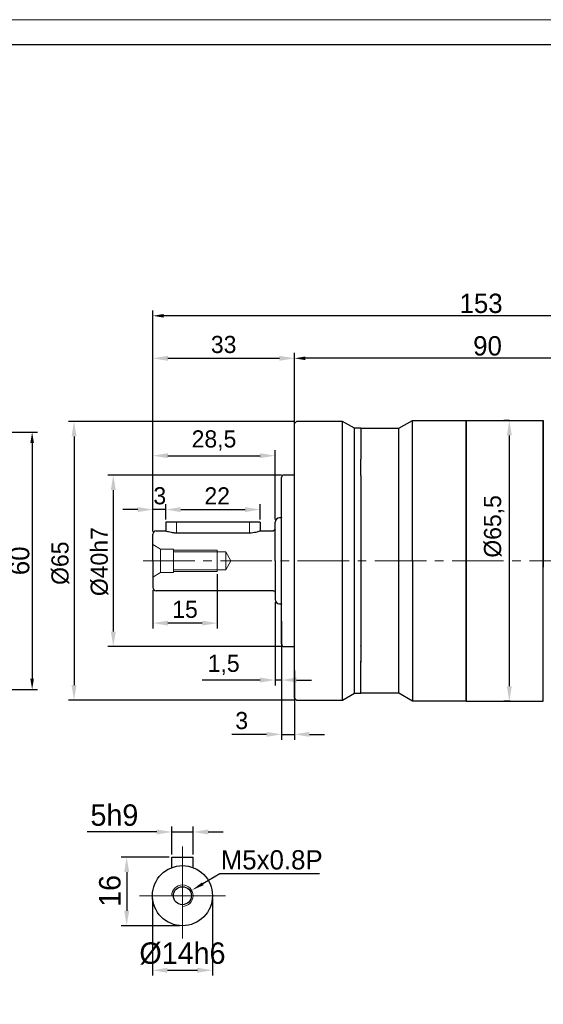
# Model space of a CAD drawing. Header units: millimetres. Extents: x 821 to 1414, y 1003 to 1351.
# Tile 5 of 8: x 968 to 1090, y 1121 to 1351. Entities that reach past the tile are written whole.
import ezdxf

# ---------------------------------------------------------------- set-up
doc = ezdxf.new("R2010")
doc.units = ezdxf.units.MM
doc.header["$PDSIZE"] = -5
for name, pattern in [('ACAD_ISO10W100', [18, 12, -3, 0, -3]), ('JIS_02_2.0', [3, 2, -1]), ('点画线', [18, 12, -2, 2, -2])]:
    doc.linetypes.add(name, pattern=pattern)
doc.layers.get('0').update_dxf_attribs({"lineweight": 18})
doc.layers.get('Defpoints').update_dxf_attribs({"lineweight": 18})
for name, color, linetype, lineweight in [('7中心线层', 7, '点画线', 18), ('中心线', 7, 'JIS_02_2.0', 13), ('中心线层', 7, 'ACAD_ISO10W100', 20), ('图框_外框线', 7, 'Continuous', 18), ('尺寸线层', 3, 'Continuous', 18), ('粗实线', 7, 'Continuous', 50), ('细实线', 7, 'Continuous', 18)]:
    doc.layers.add(name, color=color, linetype=linetype, lineweight=lineweight)
doc.styles.add('工程字', font='txt')
doc.dimstyles.new('DIMSTYLE_17', dxfattribs={"dimtxt": 8, "dimasz": 12, "dimexe": 0.18, "dimexo": 0.0625, "dimgap": 0.09, "dimtad": 1, "dimtih": 1, "dimtoh": 1, "dimdec": 3, "dimdsep": 46, "dimtxsty": 'Standard', "dimblk": '_CAXARROW', "dimcen": 0.09, "dimdle": 24, "dimadec": 0, "dimazin": 0, "dimtfac": 0.7, "dimtdec": 3, "dimtofl": 0, "dimtmove": 0, "dimatfit": 3, "dimfxl": 1, "dimtolj": 1, "dimarcsym": 0})
doc.dimstyles.new('ISO-25', dxfattribs={"dimtxt": 4.5, "dimasz": 1, "dimexe": 1.25, "dimexo": 0.625, "dimtad": 1, "dimtxsty": '工程字', "dimcen": 2.5, "dimdle": 2, "dimadec": 0, "dimazin": 0, "dimtfac": 1, "dimtmove": 0, "dimatfit": 3, "dimfxl": 1, "dimarcsym": 0})
doc.dimstyles.new('副本 ISO-25', dxfattribs={"dimtxt": 4.5, "dimasz": 2.5, "dimexe": 1.25, "dimexo": 0.625, "dimtad": 1, "dimtxsty": '工程字', "dimcen": 2.5, "dimdle": 5, "dimadec": 0, "dimazin": 0, "dimtfac": 1, "dimtmove": 0, "dimatfit": 3, "dimfxl": 1, "dimtolj": 1, "dimarcsym": 0})

# ---------------------------------------------------------------- blocks, each defined once
blk = doc.blocks.new('*D71')
at = {"layer": 'Defpoints', "color": 0}
for p in [(1032.11, 1271.69), (1032.11, 1255.16), (1122.11, 1224.46)]:
    blk.add_point(p, dxfattribs=at)
at = {"layer": '尺寸线层', "color": 0, "lineweight": -2}
for p, q in [((1032.11, 1255.79), (1032.11, 1272.94)), ((1122.11, 1225.09), (1122.11, 1272.94)), ((1119.61, 1271.69), (1034.61, 1271.69))]:
    blk.add_line(p, q, dxfattribs=at)
at = {"layer": '尺寸线层', "color": 0}
for points in [[(1034.61, 1272.11), (1034.61, 1271.28), (1032.11, 1271.69)], [(1119.61, 1271.28), (1119.61, 1272.11), (1122.11, 1271.69)]]:
    blk.add_solid(points, dxfattribs=at)
at = {"layer": '尺寸线层', "color": 0, "insert": (1077.11, 1274.57), "char_height": 4.5, "attachment_point": 5, "style": '工程字'}
blk.add_mtext('\\A1;90', dxfattribs=at)
blk = doc.blocks.new('*D72')
at = {"layer": 'Defpoints', "color": 0}
for p in [(999.11, 1281.61), (999.11, 1230.66), (1152.11, 1203.94)]:
    blk.add_point(p, dxfattribs=at)
at = {"layer": '尺寸线层', "color": 0, "lineweight": -2}
for p, q in [((999.11, 1231.29), (999.11, 1282.86)), ((1149.61, 1281.61), (1001.61, 1281.61)), ((1152.11, 1204.56), (1152.11, 1282.86))]:
    blk.add_line(p, q, dxfattribs=at)
at = {"layer": '尺寸线层', "color": 0}
for points in [[(1001.61, 1282.02), (1001.61, 1281.19), (999.11, 1281.61)], [(1149.61, 1281.19), (1149.61, 1282.02), (1152.11, 1281.61)]]:
    blk.add_solid(points, dxfattribs=at)
at = {"layer": '尺寸线层', "color": 0, "insert": (1075.61, 1284.48), "char_height": 4.5, "attachment_point": 5, "style": '工程字'}
blk.add_mtext('\\A1;153', dxfattribs=at)
blk = doc.blocks.new('*D81')
at = {"layer": 'Defpoints', "color": 0}
for p in [(945.6, 1254.46), (945.6, 1194.46), (970.98, 1194.46)]:
    blk.add_point(p, dxfattribs=at)
at = {"layer": '尺寸线层', "color": 0, "lineweight": -2}
for p, q in [((946.22, 1254.46), (972.23, 1254.46)), ((970.98, 1251.96), (970.98, 1196.96)), ((946.22, 1194.46), (972.23, 1194.46))]:
    blk.add_line(p, q, dxfattribs=at)
at = {"layer": '尺寸线层', "color": 0}
for points in [[(971.39, 1251.96), (970.56, 1251.96), (970.98, 1254.46)], [(970.56, 1196.96), (971.39, 1196.96), (970.98, 1194.46)]]:
    blk.add_solid(points, dxfattribs=at)
at = {"layer": '尺寸线层', "color": 0, "insert": (968.1, 1224.46), "char_height": 4.5, "attachment_point": 5, "rotation": 90, "style": '工程字'}
blk.add_mtext('\\A1;60', dxfattribs=at)
blk = doc.blocks.new('*D82')
at = {"layer": 'Defpoints', "color": 0}
for p in [(1032.11, 1271.69), (1032.11, 1262.14), (999.11, 1239.14)]:
    blk.add_point(p, dxfattribs=at)
at = {"layer": '尺寸线层', "color": 0, "linetype": 'ByBlock', "lineweight": -2}
for p, q in [((999.11, 1239.77), (999.11, 1272.94)), ((1032.11, 1262.77), (1032.11, 1272.94)), ((1002.61, 1271.69), (1028.61, 1271.69))]:
    blk.add_line(p, q, dxfattribs=at)
at = {"layer": '尺寸线层', "color": 0}
for points in [[(1002.61, 1272.28), (1002.61, 1271.11), (999.11, 1271.69)], [(1028.61, 1271.11), (1028.61, 1272.28), (1032.11, 1271.69)]]:
    blk.add_solid(points, dxfattribs=at)
at = {"layer": '尺寸线层', "color": 0, "insert": (1015.61, 1274.89), "char_height": 4, "attachment_point": 5, "style": '工程字'}
blk.add_mtext('33', dxfattribs=at)
blk = doc.blocks.new('*D83')
at = {"layer": 'Defpoints', "color": 0}
for p in [(1082.81, 1257.21), (1082.19, 1191.71), (1082.99, 1191.71)]:
    blk.add_point(p, dxfattribs=at)
at = {"layer": '尺寸线层', "color": 0, "linetype": 'ByBlock', "lineweight": -2}
for p, q in [((1082.19, 1257.21), (1080.94, 1257.21)), ((1082.19, 1253.71), (1082.19, 1195.21)), ((1082.37, 1191.71), (1080.94, 1191.71))]:
    blk.add_line(p, q, dxfattribs=at)
at = {"layer": '尺寸线层', "color": 0}
for points in [[(1082.77, 1253.71), (1081.61, 1253.71), (1082.19, 1257.21)], [(1081.61, 1195.21), (1082.77, 1195.21), (1082.19, 1191.71)]]:
    blk.add_solid(points, dxfattribs=at)
at = {"layer": '尺寸线层', "color": 0, "insert": (1078.65, 1232.48), "char_height": 4, "attachment_point": 5, "rotation": 90, "style": '工程字'}
blk.add_mtext('%%C65,5', dxfattribs=at)
blk = doc.blocks.new('*D84')
at = {"layer": 'Defpoints', "color": 0}
for p in [(1008.51, 1161.22), (1003.51, 1155.36), (1008.51, 1155.36)]:
    blk.add_point(p, dxfattribs=at)
at = {"layer": '尺寸线层', "color": 0, "linetype": 'ByBlock', "lineweight": -2}
for p, q in [((1003.51, 1155.99), (1003.51, 1162.47)), ((1008.51, 1155.99), (1008.51, 1162.47)), ((1000.01, 1161.22), (983.79, 1161.22)), ((1003.51, 1161.22), (1008.51, 1161.22)), ((1012.01, 1161.22), (1015.51, 1161.22))]:
    blk.add_line(p, q, dxfattribs=at)
at = {"layer": '尺寸线层', "color": 0}
for points in [[(1000.01, 1160.64), (1000.01, 1161.81), (1003.51, 1161.22)], [(1012.01, 1161.81), (1012.01, 1160.64), (1008.51, 1161.22)]]:
    blk.add_solid(points, dxfattribs=at)
at = {"layer": '尺寸线层', "color": 0, "insert": (990.15, 1165.12), "char_height": 5, "attachment_point": 5, "style": '工程字'}
blk.add_mtext('5h9', dxfattribs=at)
blk = doc.blocks.new('*D85')
at = {"layer": 'Defpoints', "color": 0}
for p in [(1003.51, 1155.36), (993.01, 1139.36), (1006.01, 1139.36)]:
    blk.add_point(p, dxfattribs=at)
at = {"layer": '尺寸线层', "color": 0, "linetype": 'ByBlock', "lineweight": -2}
for p, q in [((1002.88, 1155.36), (991.76, 1155.36)), ((993.01, 1151.86), (993.01, 1142.86)), ((1005.38, 1139.36), (991.76, 1139.36))]:
    blk.add_line(p, q, dxfattribs=at)
at = {"layer": '尺寸线层', "color": 0}
for points in [[(993.6, 1151.86), (992.43, 1151.86), (993.01, 1155.36)], [(992.43, 1142.86), (993.6, 1142.86), (993.01, 1139.36)]]:
    blk.add_solid(points, dxfattribs=at)
at = {"layer": '尺寸线层', "color": 0, "insert": (989.11, 1147.47), "char_height": 5, "attachment_point": 5, "rotation": 90, "style": '工程字'}
blk.add_mtext('16', dxfattribs=at)
blk = doc.blocks.new('*D86')
at = {"layer": 'Defpoints', "color": 0}
for p in [(999.01, 1146.36), (1013.01, 1146.36), (1013.01, 1128.97)]:
    blk.add_point(p, dxfattribs=at)
at = {"layer": '尺寸线层', "color": 0, "linetype": 'ByBlock', "lineweight": -2}
for p, q in [((999.01, 1145.74), (999.01, 1127.72)), ((1013.01, 1145.74), (1013.01, 1127.72)), ((1002.51, 1128.97), (1009.51, 1128.97))]:
    blk.add_line(p, q, dxfattribs=at)
at = {"layer": '尺寸线层', "color": 0}
for points in [[(1002.51, 1129.55), (1002.51, 1128.39), (999.01, 1128.97)], [(1009.51, 1128.39), (1009.51, 1129.55), (1013.01, 1128.97)]]:
    blk.add_solid(points, dxfattribs=at)
at = {"layer": '尺寸线层', "color": 0, "insert": (1006.01, 1132.87), "char_height": 5, "attachment_point": 5, "style": '工程字'}
blk.add_mtext('%%C14h6', dxfattribs=at)
blk = doc.blocks.new('_CAXARROW')
blk.add_hatch(color=0).paths.add_polyline_path([(0, 0), (-1, 0.125), (-1, -0.125)], flags=0)
blk = doc.blocks.new('*D87')
at = {"layer": 'Defpoints', "color": 0}
for p in [(1008.16, 1147.62), (1003.85, 1145.1)]:
    blk.add_point(p, dxfattribs=at)
at = {"layer": '尺寸线层', "color": 0, "linetype": 'Continuous', "lineweight": -2}
for p, q in [((1014.7, 1151.44), (1010.75, 1149.14)), ((1037.92, 1151.44), (1014.7, 1151.44)), ((1005.92, 1146.36), (1006.1, 1146.36)), ((1006.01, 1146.27), (1006.01, 1146.45))]:
    blk.add_line(p, q, dxfattribs=at)
at = {"layer": '尺寸线层', "color": 0, "lineweight": -2, "xscale": 3, "yscale": 3, "zscale": 3, "rotation": 210.3010392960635}
blk.add_blockref('_CAXARROW', (1008.16, 1147.62), dxfattribs=at)
at = {"layer": '尺寸线层', "color": 0, "insert": (1026.81, 1154.69), "char_height": 4.5, "attachment_point": 5, "style": '工程字'}
blk.add_mtext('\\A1;M5x0.8P', dxfattribs=at)
blk = doc.blocks.new('_FILLED')
at = {"linetype": 'ByBlock'}
blk.add_hatch(color=0, dxfattribs=at).paths.add_polyline_path([(0, 0), (-1, 0.133), (-1, -0.133)], flags=0)
blk = doc.blocks.new('*D90')
at = {"layer": 'Defpoints', "color": 0}
for p in [(1029.71, 1244.46), (989.89, 1204.46), (1029.71, 1204.46)]:
    blk.add_point(p, dxfattribs=at)
at = {"layer": '尺寸线层', "color": 0, "linetype": 'ByBlock', "lineweight": -2}
for p, q in [((1029.08, 1244.46), (988.64, 1244.46)), ((989.89, 1240.96), (989.89, 1207.96)), ((1029.08, 1204.46), (988.64, 1204.46))]:
    blk.add_line(p, q, dxfattribs=at)
at = {"layer": '尺寸线层', "color": 0}
for points in [[(990.48, 1240.96), (989.31, 1240.96), (989.89, 1244.46)], [(989.31, 1207.96), (990.48, 1207.96), (989.89, 1204.46)]]:
    blk.add_solid(points, dxfattribs=at)
at = {"layer": '尺寸线层', "color": 0, "insert": (986.69, 1224.26), "char_height": 4, "attachment_point": 5, "rotation": 90, "style": '工程字'}
blk.add_mtext('%%C40h7', dxfattribs=at)
blk = doc.blocks.new('*D91')
at = {"layer": 'Defpoints', "color": 0}
for p in [(999.11, 1236.41), (1002.11, 1233.46), (999.11, 1230.66)]:
    blk.add_point(p, dxfattribs=at)
at = {"layer": '尺寸线层', "color": 0, "linetype": 'ByBlock', "lineweight": -2}
for p, q in [((995.61, 1236.41), (992.11, 1236.41)), ((999.11, 1231.29), (999.11, 1237.66)), ((1002.11, 1236.41), (999.11, 1236.41)), ((1002.11, 1234.09), (1002.11, 1237.66)), ((1005.61, 1236.41), (1009.11, 1236.41))]:
    blk.add_line(p, q, dxfattribs=at)
at = {"layer": '尺寸线层', "color": 0}
for points in [[(995.61, 1235.83), (995.61, 1236.99), (999.11, 1236.41)], [(1005.61, 1236.99), (1005.61, 1235.83), (1002.11, 1236.41)]]:
    blk.add_solid(points, dxfattribs=at)
at = {"layer": '尺寸线层', "color": 0, "insert": (1000.73, 1239.61), "char_height": 4, "attachment_point": 5, "style": '工程字'}
blk.add_mtext('3', dxfattribs=at)
blk = doc.blocks.new('*D92')
at = {"layer": 'Defpoints', "color": 0}
for p in [(1024.11, 1236.41), (1002.11, 1233.46), (1024.11, 1233.46)]:
    blk.add_point(p, dxfattribs=at)
at = {"layer": '尺寸线层', "color": 0, "linetype": 'ByBlock', "lineweight": -2}
for p, q in [((1002.11, 1234.09), (1002.11, 1237.66)), ((1005.61, 1236.41), (1020.61, 1236.41)), ((1024.11, 1234.09), (1024.11, 1237.66))]:
    blk.add_line(p, q, dxfattribs=at)
at = {"layer": '尺寸线层', "color": 0}
for points in [[(1005.61, 1236.99), (1005.61, 1235.82), (1002.11, 1236.41)], [(1020.61, 1235.82), (1020.61, 1236.99), (1024.11, 1236.41)]]:
    blk.add_solid(points, dxfattribs=at)
at = {"layer": '尺寸线层', "color": 0, "insert": (1014.11, 1239.61), "char_height": 4, "attachment_point": 5, "style": '工程字'}
blk.add_mtext('22', dxfattribs=at)
blk = doc.blocks.new('*D93')
at = {"layer": 'Defpoints', "color": 0}
for p in [(1027.61, 1215.46), (1029.11, 1211.04), (1027.61, 1196.65)]:
    blk.add_point(p, dxfattribs=at)
at = {"layer": '尺寸线层', "color": 0, "linetype": 'ByBlock', "lineweight": -2}
for p, q in [((1027.61, 1214.84), (1027.61, 1195.4)), ((1029.11, 1210.41), (1029.11, 1195.4)), ((1024.11, 1196.65), (1010.63, 1196.65)), ((1029.11, 1196.65), (1027.61, 1196.65)), ((1032.61, 1196.65), (1036.11, 1196.65))]:
    blk.add_line(p, q, dxfattribs=at)
at = {"layer": '尺寸线层', "color": 0}
for points in [[(1024.11, 1196.07), (1024.11, 1197.24), (1027.61, 1196.65)], [(1032.61, 1197.24), (1032.61, 1196.07), (1029.11, 1196.65)]]:
    blk.add_solid(points, dxfattribs=at)
at = {"layer": '尺寸线层', "color": 0, "insert": (1015.62, 1200.19), "char_height": 4, "attachment_point": 5, "style": '工程字'}
blk.add_mtext('1,5', dxfattribs=at)
blk = doc.blocks.new('*D94')
at = {"layer": 'Defpoints', "color": 0}
for p in [(1029.11, 1201.67), (1032.11, 1199.46), (1032.11, 1183.98)]:
    blk.add_point(p, dxfattribs=at)
at = {"layer": '尺寸线层', "color": 0, "linetype": 'ByBlock', "lineweight": -2}
for p, q in [((1029.11, 1201.05), (1029.11, 1182.73)), ((1032.11, 1198.84), (1032.11, 1182.73)), ((1025.61, 1183.98), (1017.54, 1183.98)), ((1029.11, 1183.98), (1032.11, 1183.98)), ((1035.61, 1183.98), (1039.11, 1183.98))]:
    blk.add_line(p, q, dxfattribs=at)
at = {"layer": '尺寸线层', "color": 0}
for points in [[(1025.61, 1183.4), (1025.61, 1184.56), (1029.11, 1183.98)], [(1035.61, 1184.56), (1035.61, 1183.4), (1032.11, 1183.98)]]:
    blk.add_solid(points, dxfattribs=at)
at = {"layer": '尺寸线层', "color": 0, "insert": (1019.82, 1187.18), "char_height": 4, "attachment_point": 5, "style": '工程字'}
blk.add_mtext('3', dxfattribs=at)
blk = doc.blocks.new('*D95')
at = {"layer": 'Defpoints', "color": 0}
for p in [(1014.11, 1221.96), (999.11, 1218.26), (999.11, 1209.93)]:
    blk.add_point(p, dxfattribs=at)
at = {"layer": '尺寸线层', "color": 0, "linetype": 'ByBlock', "lineweight": -2}
for p, q in [((1014.11, 1221.34), (1014.11, 1208.68)), ((999.11, 1217.64), (999.11, 1208.68)), ((1010.61, 1209.93), (1002.61, 1209.93))]:
    blk.add_line(p, q, dxfattribs=at)
at = {"layer": '尺寸线层', "color": 0}
for points in [[(1002.61, 1210.51), (1002.61, 1209.35), (999.11, 1209.93)], [(1010.61, 1209.35), (1010.61, 1210.51), (1014.11, 1209.93)]]:
    blk.add_solid(points, dxfattribs=at)
at = {"layer": '尺寸线层', "color": 0, "insert": (1006.61, 1213.13), "char_height": 4, "attachment_point": 5, "style": '工程字'}
blk.add_mtext('15', dxfattribs=at)
blk = doc.blocks.new('*D96')
at = {"layer": 'Defpoints', "color": 0}
for p in [(1027.61, 1248.98), (1027.61, 1233.46), (999.11, 1230.66)]:
    blk.add_point(p, dxfattribs=at)
at = {"layer": '尺寸线层', "color": 0, "linetype": 'ByBlock', "lineweight": -2}
for p, q in [((999.11, 1231.29), (999.11, 1250.23)), ((1027.61, 1234.09), (1027.61, 1250.23)), ((1002.61, 1248.98), (1024.11, 1248.98))]:
    blk.add_line(p, q, dxfattribs=at)
at = {"layer": '尺寸线层', "color": 0}
for points in [[(1002.61, 1249.56), (1002.61, 1248.4), (999.11, 1248.98)], [(1024.11, 1248.4), (1024.11, 1249.56), (1027.61, 1248.98)]]:
    blk.add_solid(points, dxfattribs=at)
at = {"layer": '尺寸线层', "color": 0, "insert": (1013.36, 1252.52), "char_height": 4, "attachment_point": 5, "style": '工程字'}
blk.add_mtext('28,5', dxfattribs=at)
blk = doc.blocks.new('*D97')
at = {"layer": 'Defpoints', "color": 0}
for p in [(1032.61, 1256.96), (980.74, 1191.96), (1032.61, 1191.96)]:
    blk.add_point(p, dxfattribs=at)
at = {"layer": '尺寸线层', "color": 0, "linetype": 'ByBlock', "lineweight": -2}
for p, q in [((1031.98, 1256.96), (979.49, 1256.96)), ((980.74, 1253.46), (980.74, 1195.46)), ((1031.98, 1191.96), (979.49, 1191.96))]:
    blk.add_line(p, q, dxfattribs=at)
at = {"layer": '尺寸线层', "color": 0}
for points in [[(981.33, 1253.46), (980.16, 1253.46), (980.74, 1256.96)], [(980.16, 1195.46), (981.33, 1195.46), (980.74, 1191.96)]]:
    blk.add_solid(points, dxfattribs=at)
at = {"layer": '尺寸线层', "color": 0, "insert": (977.54, 1223.9), "char_height": 4, "attachment_point": 5, "rotation": 90, "style": '工程字'}
blk.add_mtext('%%C65', dxfattribs=at)

msp = doc.modelspace()

# ---------------------------------------------------------------- linework, layer by layer
for p, q in [((1047.7556, 1255.3643), (1047.6056, 1255.2143)), ((1047.6056, 1224.4643), (1047.6056, 1255.3643)), ((1029.0765, 1224.4643), (1029.1056, 1224.4643)), ((1047.6056, 1193.5643), (1047.6056, 1224.4643)), ((1047.6056, 1193.7143), (1047.7556, 1193.5643))]:
    msp.add_line(p, q)
at = {"layer": '7中心线层'}
msp.add_line((996.8568, 1224.4643), (1122.1056, 1224.4643), dxfattribs=at)
at = {"layer": '中心线', "color": 0, "linetype": 'ByBlock'}
for p, q in [((1004.6056, 1233.4643), (1004.6056, 1231.0026)), ((1021.6056, 1233.4643), (1021.6056, 1231.0026)), ((999.1056, 1228.2536), (1000.9056, 1227.2143)), ((1000.9056, 1227.2143), (1003.9056, 1227.2143)), ((1000.9056, 1227.2143), (1000.9056, 1221.7143)), ((1003.9056, 1227.2143), (1003.9056, 1221.7143)), ((1003.9056, 1226.9643), (1014.1056, 1226.9643)), ((1003.9056, 1226.5643), (1016.1056, 1226.5643)), ((1014.1056, 1226.9643), (1014.1056, 1221.9643)), ((1016.1056, 1226.5643), (1017.318, 1224.4643)), ((1016.1056, 1226.5643), (1016.1056, 1222.3643)), ((1016.1056, 1222.3643), (1017.318, 1224.4643)), ((999.1056, 1220.6751), (1000.9056, 1221.7143)), ((1000.9056, 1221.7143), (1003.9056, 1221.7143)), ((1003.9056, 1222.3643), (1016.1056, 1222.3643)), ((1003.9056, 1221.9643), (1014.1056, 1221.9643))]:
    msp.add_line(p, q, dxfattribs=at)
at = {"layer": '中心线层', "color": 0, "linetype": 'ByBlock'}
for p, q in [((1006.006, 1136.3616), (1006.006, 1157.8616)), ((996.006, 1146.3616), (1016.006, 1146.3616))]:
    msp.add_line(p, q, dxfattribs=at)
at = {"layer": '图框_外框线', "color": 3}
msp.add_lwpolyline([(821.3881, 1002.5151), (1313.7222, 1002.5151), (1313.7222, 1350.6657), (821.3881, 1350.6657)], close=True, dxfattribs=at)
at = {"layer": '图框_外框线', "color": 3, "lineweight": 25}
msp.add_lwpolyline([(850.6937, 1008.3762), (1307.8611, 1008.3762), (1307.8611, 1344.8046), (850.6937, 1344.8046)], close=True, dxfattribs=at)
at = {"layer": '粗实线', "color": 0, "lineweight": 30}
for p, q in [((1032.6056, 1256.9643), (1032.1056, 1256.4643)), ((1032.1056, 1192.4643), (1032.1056, 1256.4643)), ((1043.3343, 1256.9643), (1032.6056, 1256.9643)), ((1046.1056, 1255.3643), (1043.3343, 1256.9643)), ((1043.3343, 1191.9643), (1043.3343, 1256.9643)), ((1056.4013, 1255.3643), (1059.6056, 1257.2143)), ((1059.6056, 1257.2143), (1071.9556, 1257.2143)), ((1059.6056, 1224.4643), (1059.6056, 1257.2143)), ((1071.9556, 1257.2143), (1072.1056, 1257.0643)), ((1072.1056, 1191.7143), (1072.1056, 1257.2143)), ((1072.1056, 1224.4643), (1072.1056, 1257.0643)), ((1047.6056, 1255.3643), (1046.1056, 1255.3643)), ((1046.1056, 1193.5643), (1046.1056, 1255.3643)), ((1047.6056, 1255.2143), (1047.7556, 1255.3643)), ((1047.6056, 1255.3643), (1047.6056, 1248.1308)), ((1047.7556, 1255.3643), (1056.4013, 1255.3643)), ((1056.4013, 1224.4643), (1056.4013, 1255.3643)), ((1047.6056, 1244.3325), (1047.6056, 1248.1316)), ((1047.6056, 1247.8821), (1047.6056, 1248.1308)), ((1029.1056, 1205.0643), (1029.1056, 1243.8643)), ((1032.1056, 1244.4643), (1029.7056, 1244.4643)), ((1047.6056, 1244.3316), (1047.6056, 1244.3935)), ((1047.6056, 1244.3316), (1047.6056, 1224.4643)), ((1004.6056, 1233.4643), (1002.1056, 1233.4643)), ((1002.1056, 1233.4643), (1002.1056, 1231.4643)), ((1021.6056, 1233.4643), (1004.6056, 1233.4643)), ((1024.1056, 1233.4643), (1021.6056, 1233.4643)), ((1024.1056, 1233.4643), (1024.1056, 1231.4643)), ((1027.6056, 1224.4643), (1027.6056, 1233.4643)), ((1029.0767, 1234.4643), (1028.6056, 1234.4643)), ((1029.1056, 1234.571), (1029.0765, 1234.4643)), ((999.9056, 1231.4643), (1002.1056, 1231.4643)), ((1004.6056, 1231.0027), (1021.6056, 1231.0027)), ((1024.1056, 1231.4643), (1027.2056, 1231.4643)), ((999.1056, 1224.4643), (999.1056, 1230.6643)), ((999.1056, 1224.4643), (999.1056, 1218.2643)), ((1027.6056, 1224.4643), (1027.6056, 1215.4643)), ((1047.6056, 1224.4643), (1047.6056, 1204.5971)), ((1056.4013, 1193.5643), (1056.4013, 1224.4643)), ((1059.6056, 1224.4643), (1059.6056, 1191.7143)), ((1072.1056, 1224.4643), (1072.1056, 1191.8643)), ((1027.2056, 1217.4643), (999.9056, 1217.4643)), ((1028.6056, 1214.4643), (1029.0767, 1214.4643)), ((1029.0765, 1214.4643), (1029.1056, 1214.3577)), ((1029.7056, 1204.4643), (1032.1056, 1204.4643)), ((1047.6056, 1204.5352), (1047.6056, 1204.5971)), ((1047.6056, 1204.5352), (1047.6056, 1200.797)), ((1047.6056, 1200.7979), (1047.6056, 1201.0466)), ((1047.6056, 1193.5643), (1047.6056, 1200.7979)), ((1032.1056, 1192.4643), (1032.6056, 1191.9643)), ((1032.6056, 1191.9643), (1043.3343, 1191.9643)), ((1043.3343, 1191.9643), (1046.1056, 1193.5643)), ((1046.1056, 1193.5643), (1047.6056, 1193.5643)), ((1047.7556, 1193.5643), (1047.6056, 1193.7143)), ((1056.4013, 1193.5643), (1047.7556, 1193.5643)), ((1059.6056, 1191.7143), (1056.4013, 1193.5643)), ((1072.1056, 1191.8643), (1071.9556, 1191.7143)), ((1071.9556, 1191.7143), (1059.6056, 1191.7143)), ((1003.506, 1152.8999), (1003.506, 1155.3616)), ((1003.506, 1155.3616), (1008.506, 1155.3616)), ((1008.506, 1152.9609), (1008.506, 1155.3616))]:
    msp.add_line(p, q, dxfattribs=at)
at = {"layer": '粗实线', "linetype": 'Continuous', "lineweight": 30}
for p, q in [((1072.1056, 1257.2144), (1072.1056, 1222.9644)), ((1072.1056, 1257.2144), (1072.1056, 1222.9644)), ((1072.1056, 1257.2143), (1090.1056, 1257.2143)), ((1090.1056, 1257.2144), (1090.1056, 1222.9644)), ((1090.1056, 1257.2144), (1090.1056, 1222.9644)), ((1090.1056, 1191.7143), (1090.1056, 1257.2143)), ((1072.1056, 1191.7143), (1090.1056, 1191.7143))]:
    msp.add_line(p, q, dxfattribs=at)
at = {"layer": '粗实线', "color": 0, "lineweight": 30}
for radius in [7, 2.1]:
    msp.add_circle((1006.006, 1146.3616), radius, dxfattribs=at)
for centre, radius, start, end in [((1029.7056, 1243.8643), 0.6, 90, 180), ((1028.6056, 1233.4643), 1, 90, 180), ((999.9056, 1230.6643), 0.8, 90, 180), ((999.9056, 1218.2643), 0.8, 180, 270), ((1028.6056, 1215.4643), 1, 180, 270), ((1029.7056, 1205.0643), 0.6, 180, 270)]:
    msp.add_arc(centre, radius, start, end, dxfattribs=at)
at = {"layer": '粗实线', "color": 0, "lineweight": 30, "extrusion": (0, 0, -1)}
for centre, start, end in [((-1027.2056, 1231.8643), 180, 270), ((-1027.2056, 1217.0643), 90, 180)]:
    msp.add_arc(centre, 0.4, start, end, dxfattribs=at)
at = {"layer": '粗实线', "color": 0, "lineweight": 30}
for points, knots in [([(1002.1036, 1231.4641), (1002.1082, 1231.4637), (1002.1125, 1231.4619), (1002.1376, 1231.4529), (1002.2037, 1231.4292), (1002.4118, 1231.3602), (1002.5573, 1231.3139), (1002.9167, 1231.215), (1003.1389, 1231.1609), (1003.6308, 1231.0704), (1003.9088, 1231.0336), (1004.1924, 1231.0157), (1004.3285, 1231.0071), (1004.4673, 1231.0027), (1004.6056, 1231.0027)], [0, 0, 0, 0, 0.05357036, 0.05357036, 0.25536356, 0.25536356, 0.45995656, 0.45995656, 0.67573795, 0.67573795, 0.89571997, 0.89571997, 0.89571997, 1, 1, 1, 1]), ([(1021.6056, 1231.0027), (1021.8753, 1231.0027), (1022.1486, 1231.0203), (1022.6562, 1231.0818), (1022.8973, 1231.1259), (1023.3295, 1231.2227), (1023.5242, 1231.2768), (1023.8378, 1231.3716), (1023.9586, 1231.4129), (1024.0796, 1231.4549), (1024.1034, 1231.4631), (1024.1071, 1231.4658)], [0, 0, 0, 0, 0.20522719, 0.20522719, 0.40987883, 0.40987883, 0.62304954, 0.62304954, 0.84296118, 0.84296118, 1, 1, 1, 1])]:
    msp.add_open_spline(points, degree=3, knots=knots, dxfattribs=at)
at = {"layer": '细实线', "color": 0, "linetype": 'ByBlock'}
msp.add_arc((1006.006, 1146.3616), 2.5, 270, 180, dxfattribs=at)

# ---------------------------------------------------------------- dimensions: what is measured, and where the dimension line sits
at = {"layer": '尺寸线层'}
dim = msp.add_linear_dim(base=(999.1056, 1281.6051), p1=(1152.1056, 1203.9362), p2=(999.1056, 1230.6643), dimstyle='副本 ISO-25', dxfattribs=at)
dim.commit()
dim.dimension.update_dxf_attribs({"geometry": '*D72', "text_midpoint": (1075.6056, 1281.6051), "dimtype": 160})
at = {"layer": '尺寸线层', "linetype": 'ByBlock'}
for base, p1, p2, override, picture, middle in [((1032.1056, 1271.694), (999.1056, 1239.1436), (1032.1056, 1262.1436), {"dimtxt": 4, "dimasz": 3.5, "dimgap": 1.2, "dimtxsty": '工程字'}, '*D82', (1015.6056, 1271.694)), ((999.1056, 1236.4085), (1002.1056, 1233.4643), (999.1056, 1230.6643), {"dimtxt": 4, "dimasz": 3.5, "dimgap": 1.2}, '*D91', (1000.7286, 1236.4085)), ((1024.1056, 1236.4073), (1002.1056, 1233.4643), (1024.1056, 1233.4643), {"dimtxt": 4, "dimasz": 3.5, "dimgap": 1.2}, '*D92', (1014.1126, 1236.4073)), ((1027.6056, 1196.6517), (1029.1056, 1211.0393), (1027.6056, 1215.4643), {"dimtxt": 4, "dimasz": 3.5, "dimgap": 1.2}, '*D93', (1015.6178, 1196.6517)), ((1032.1056, 1183.9801), (1029.1056, 1201.6744), (1032.1056, 1199.4643), {"dimtxt": 4, "dimasz": 3.5, "dimgap": 1.2, "dimtxsty": '工程字'}, '*D94', (1019.8218, 1183.9801))]:
    dim = msp.add_linear_dim(base=base, p1=p1, p2=p2, dimstyle='ISO-25', override=override, dxfattribs=at)
    dim.commit()
    dim.dimension.update_dxf_attribs({"geometry": picture, "text_midpoint": middle, "dimtype": 160})
at = {"layer": '尺寸线层'}
dim = msp.add_linear_dim(base=(1032.1056, 1271.694), p1=(1122.1056, 1224.4643), p2=(1032.1056, 1255.1643), dimstyle='副本 ISO-25', override={"dimtxsty": '工程字'}, dxfattribs=at)
dim.commit()
dim.dimension.update_dxf_attribs({"geometry": '*D71', "text_midpoint": (1077.1056, 1271.694), "dimtype": 160})
at = {"layer": '尺寸线层', "linetype": 'ByBlock'}
for base, p1, p2, text, override, picture, middle in [((980.7447, 1191.9643), (1032.6056, 1256.9643), (1032.6056, 1191.9643), '%%C<>', {"dimtxt": 4, "dimasz": 3.5, "dimgap": 1.2, "dimtxsty": '工程字'}, '*D97', (980.7447, 1223.8985)), ((1082.1886, 1191.7143), (1082.8136, 1257.2143), (1082.9946, 1191.7143), '%%C<>', {"dimtxt": 4, "dimasz": 3.5, "dimgap": 1.2, "dimtxsty": '工程字'}, '*D83', (1082.1886, 1232.477)), ((989.8939, 1204.4643), (1029.7056, 1244.4643), (1029.7056, 1204.4643), '%%C<>h7', {"dimtxt": 4, "dimasz": 3.5, "dimgap": 1.2}, '*D90', (989.8939, 1224.2605))]:
    dim = msp.add_linear_dim(base=base, p1=p1, p2=p2, angle=90, text=text, dimstyle='ISO-25', override=override, dxfattribs=at)
    dim.commit()
    dim.dimension.update_dxf_attribs({"geometry": picture, "text_midpoint": middle, "dimtype": 160})
at = {"layer": '尺寸线层'}
dim = msp.add_linear_dim(base=(970.9757, 1194.4643), p1=(945.5975, 1254.4643), p2=(945.5975, 1194.4643), angle=90, dimstyle='副本 ISO-25', dxfattribs=at)
dim.commit()
dim.dimension.update_dxf_attribs({"geometry": '*D81', "text_midpoint": (968.1007, 1224.4643)})
at = {"layer": '尺寸线层', "linetype": 'ByBlock'}
for base, p1, p2, picture, middle in [((1027.6056, 1248.9803), (999.1056, 1230.6643), (1027.6056, 1233.4643), '*D96', (1013.3556, 1252.5154)), ((999.1056, 1209.9313), (1014.1056, 1221.9643), (999.1056, 1218.2643), '*D95', (1006.6056, 1213.1313))]:
    dim = msp.add_linear_dim(base=base, p1=p1, p2=p2, dimstyle='ISO-25', override={"dimtxt": 4, "dimasz": 3.5, "dimgap": 1.2, "dimtxsty": '工程字'}, dxfattribs=at)
    dim.commit()
    dim.dimension.update_dxf_attribs({"geometry": picture, "text_midpoint": middle})
for base, p1, p2, text, picture, middle in [((1008.506, 1161.2226), (1003.506, 1155.3616), (1008.506, 1155.3616), '<>h9', '*D84', (990.1479, 1161.2226)), ((1013.006, 1128.9691), (999.006, 1146.3616), (1013.006, 1146.3616), '%%C<>h6', '*D86', (1006.006, 1128.9691))]:
    dim = msp.add_linear_dim(base=base, p1=p1, p2=p2, text=text, dimstyle='ISO-25', override={"dimtxt": 5, "dimasz": 3.5, "dimgap": 1.4}, dxfattribs=at)
    dim.commit()
    dim.dimension.update_dxf_attribs({"geometry": picture, "text_midpoint": middle, "dimtype": 160})
at = {"layer": '尺寸线层', "linetype": 'Continuous'}
dim = msp.add_diameter_dim_2p(p1=(1003.8475, 1145.1002), p2=(1008.1645, 1147.6229), text='M5x0.8P', dimstyle='DIMSTYLE_17', override={"dimtxt": 4.5, "dimasz": 3, "dimgap": 1, "dimtxsty": '工程字', "dimtol": 0, "dimldrblk": '_FILLED'}, dxfattribs=at)
dim.commit()
dim.dimension.update_dxf_attribs({"geometry": '*D87', "text_midpoint": (1026.8099, 1151.4411), "dimtype": 163})
at = {"layer": '尺寸线层', "linetype": 'ByBlock'}
dim = msp.add_linear_dim(base=(993.0135, 1139.3616), p1=(1003.506, 1155.3616), p2=(1006.006, 1139.3616), angle=90, dimstyle='ISO-25', override={"dimtxt": 5, "dimasz": 3.5, "dimgap": 1.4}, dxfattribs=at)
dim.commit()
dim.dimension.update_dxf_attribs({"geometry": '*D85', "text_midpoint": (993.0135, 1147.4736), "dimtype": 160})

doc.saveas('drawing.dxf')
